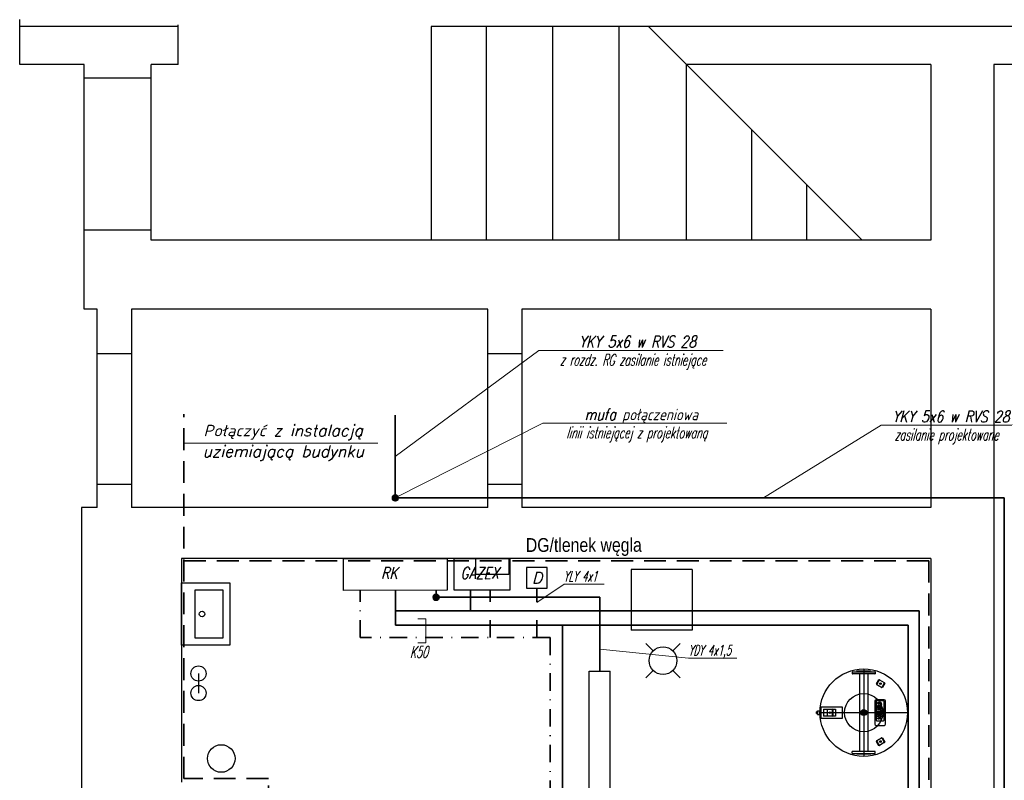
# Model space of a CAD drawing. Header units: millimetres. Extents: x 3448 to 3790, y 468 to 738.
# Tile 5 of 6: x 3533 to 3675, y 627 to 738. Entities that reach past the tile are written whole.
import ezdxf
from ezdxf.enums import TextEntityAlignment as Align

# ---------------------------------------------------------------- set-up
doc = ezdxf.new("R2010")
doc.units = ezdxf.units.MM
for name, pattern in [('DASHDOT', [25.4, 12.7, -6.35, 0, -6.35]), ('DASHED2', [9.525, 6.35, -3.175]), ('HIDDEN', [9.525, 6.35, -3.175])]:
    doc.linetypes.add(name, pattern=pattern)
for name, color, linetype, lineweight in [('Opisy', 2, 'Continuous', 20), ('Przewody', 1, 'Continuous', 35), ('Symbole', 3, 'Continuous', 30), ('Ściany', 8, 'Continuous', 30)]:
    doc.layers.add(name, color=color, linetype=linetype, lineweight=lineweight)
doc.styles.add('opis_szachtow', font='ARIALN.TTF')
doc.styles.add('Romans', font='romans.shx', dxfattribs={"oblique": 15, "height": 2})

# ---------------------------------------------------------------- blocks, each defined once
blk = doc.blocks.new('OS')
at = {"layer": 'Symbole'}
for p, q in [((1225.72, 404.07), (1225.72, 407.14)), ((1225.72, 407.14), (1246.09, 407.14)), ((1246.09, 407.14), (1246.09, 404.07)), ((1225.72, 404.07), (1246.09, 404.07))]:
    blk.add_line(p, q, dxfattribs=at)

msp = doc.modelspace()

# ---------------------------------------------------------------- hatches: boundary and pattern name
at = {"layer": 'Przewody', "ltscale": 0.5}
h = msp.add_hatch(dxfattribs=at)
h.set_pattern_fill('ANGLE', color=256, angle=223)
h.set_pattern_definition([(223, (5971.5334, 3222.959), (4.763759, -5.108506), [5.08, -1.905]), (313, (5971.5334, 3222.959), (5.108506, 4.763759), [5.08, -1.905])])
edge = h.paths.add_edge_path()
edge.add_arc((3587.12, 668.29), 0.426, 0, 360)
h = msp.add_hatch(color=256, dxfattribs=at)
h.dxf.hatch_style = 1
edge = h.paths.add_edge_path()
edge.add_arc((3587.12, 668.29), 0.426, 0, 360)
h = msp.add_hatch(dxfattribs=at)
h.set_pattern_fill('ANGLE', color=256, angle=223)
h.set_pattern_definition([(223, (5458.1465, 3159.351), (4.763759, -5.108506), [5.08, -1.905]), (313, (5458.1465, 3159.351), (5.108506, 4.763759), [5.08, -1.905])])
edge = h.paths.add_edge_path()
edge.add_arc((3593.03, 653.88), 0.426, 0, 360)
h = msp.add_hatch(color=256, dxfattribs=at)
h.dxf.hatch_style = 1
edge = h.paths.add_edge_path()
edge.add_arc((3593.03, 653.88), 0.426, 0, 360)

# ---------------------------------------------------------------- linework, layer by layer
at = {"layer": 'Opisy', "ltscale": 0.5}
for p, q in [((3607.94, 689.67), (3587.12, 674.28)), ((3634.62, 689.67), (3607.94, 689.67)), ((3608.48, 679.12), (3587.12, 668.29)), ((3635.16, 679.12), (3608.48, 679.12)), ((3657.53, 678.83), (3640.49, 668.29)), ((3677.96, 678.83), (3657.53, 678.83)), ((3611.6, 655.78), (3607.64, 653.12)), ((3590.39, 650.76), (3591.57, 650.76)), ((3591.57, 650.76), (3591.57, 647.28)), ((3591.57, 647.28), (3590.39, 647.28)), ((3629.61, 645.06), (3616.75, 646.36))]:
    msp.add_line(p, q, dxfattribs=at)
at = {"layer": 'Opisy'}
msp.add_line((3556.49, 676.21), (3584.57, 676.21), dxfattribs=at)
at = {"layer": 'Opisy', "ltscale": 25}
for p, q in [((3611.6, 655.78), (3617.4, 655.78)), ((3629.61, 645.06), (3636.6, 645.06))]:
    msp.add_line(p, q, dxfattribs=at)
at = {"layer": 'Przewody', "linetype": 'HIDDEN', "ltscale": 0.5}
for p, q in [((3556.49, 627.6), (3556.49, 680.42)), ((3556.49, 659.18), (3664.42, 659.18)), ((3664.42, 659.18), (3664.42, 526.18)), ((3568.75, 627.6), (3556.49, 627.6)), ((3568.75, 552), (3568.75, 627.6))]:
    msp.add_line(p, q, dxfattribs=at)
at = {"layer": 'Przewody', "ltscale": 0.5}
for p, q in [((3587.12, 668.29), (3587.12, 680.27)), ((3675.37, 668.29), (3587.12, 668.29)), ((3675.37, 518.82), (3675.37, 668.29)), ((3593.03, 653.88), (3593.03, 654.93)), ((3598.02, 654.94), (3598.02, 651.93)), ((3587.13, 651.93), (3587.13, 654.9)), ((3593.03, 653.88), (3616.75, 653.88)), ((3616.75, 653.88), (3616.75, 643.19)), ((3663.06, 651.93), (3587.13, 651.93)), ((3587.13, 651.93), (3587.13, 649.86)), ((3663.06, 518.82), (3663.06, 651.93)), ((3587.13, 649.86), (3611.36, 649.86)), ((3611.36, 649.86), (3611.36, 571.51)), ((3661.42, 649.86), (3611.36, 649.86)), ((3661.42, 623.16), (3661.42, 649.86))]:
    msp.add_line(p, q, dxfattribs=at)
at = {"layer": 'Przewody', "linetype": 'DASHDOT', "ltscale": 0.2}
for p, q in [((3607.64, 648.04), (3607.64, 655.2)), ((3582.02, 648.04), (3582.02, 654.9)), ((3600.86, 648.04), (3600.86, 654.9)), ((3609.55, 648.04), (3582.02, 648.04)), ((3609.55, 648.04), (3609.55, 557.46))]:
    msp.add_line(p, q, dxfattribs=at)
at = {"layer": 'Przewody', "ltscale": 0.5}
for centre in [(3587.12, 668.29), (3593.03, 653.88)]:
    msp.add_circle(centre, 0.426, dxfattribs=at)
at = {"layer": 'Symbole', "ltscale": 0.5}
msp.add_lwpolyline([(3594.63, 654.91), (3579.63, 654.89), (3579.62, 659.49), (3594.62, 659.51)], close=True, dxfattribs=at)
at = {"layer": 'Symbole'}
for points in [[(3595.67, 654.93), (3595.66, 659.5), (3603.72, 659.51), (3603.73, 654.94)], [(3606.15, 655.2), (3609.13, 655.2), (3609.13, 658.18), (3606.15, 658.18)]]:
    msp.add_lwpolyline(points, close=True, dxfattribs=at)
at = {"layer": 'Ściany'}
for p, q in [((3532.69, 731.15), (3532.69, 737.63)), ((3555.64, 736.62), (3532.69, 736.62)), ((3555.64, 731.15), (3555.64, 736.87)), ((3679.32, 736.62), (3592.3, 736.62)), ((3592.33, 736.62), (3592.33, 705.64)), ((3600.3, 736.62), (3600.3, 705.64)), ((3609.91, 736.62), (3609.91, 705.64)), ((3619.51, 736.62), (3619.51, 705.64)), ((3654.79, 705.64), (3623.81, 736.62)), ((3542.02, 731.15), (3532.69, 731.15)), ((3542.02, 695.67), (3542.02, 731.15)), ((3555.64, 731.15), (3551.74, 731.15)), ((3551.74, 705.64), (3551.74, 731.15)), ((3664.72, 731.15), (3629.26, 731.15)), ((3629.26, 731.15), (3629.26, 705.64)), ((3664.72, 731.15), (3664.72, 705.64)), ((3673.88, 731.15), (3673.88, 520.36)), ((3679.75, 731.15), (3673.88, 731.15)), ((3551.74, 729.14), (3542.02, 729.14)), ((3638.72, 721.71), (3638.72, 705.64)), ((3646.69, 713.74), (3646.69, 705.64)), ((3551.74, 707.09), (3542.02, 707.09)), ((3664.72, 705.64), (3551.74, 705.64)), ((3543.93, 695.67), (3542.02, 695.67)), ((3543.93, 666.9), (3543.93, 695.67)), ((3600.52, 695.67), (3548.88, 695.67)), ((3548.88, 695.67), (3548.88, 666.9)), ((3600.52, 666.9), (3600.52, 695.67)), ((3664.72, 695.67), (3605.47, 695.67)), ((3605.47, 695.67), (3605.47, 666.9)), ((3664.72, 695.67), (3664.72, 666.9)), ((3548.88, 689.18), (3543.93, 689.18)), ((3605.47, 689.18), (3600.52, 689.18)), ((3548.88, 670.22), (3543.93, 670.22)), ((3605.47, 670.22), (3600.52, 670.22)), ((3543.93, 666.9), (3541.65, 666.9)), ((3541.65, 666.9), (3541.65, 493.39)), ((3600.52, 666.9), (3548.88, 666.9)), ((3664.72, 666.9), (3605.47, 666.9)), ((3664.72, 659.5), (3556.12, 659.5)), ((3556.12, 659.5), (3556.12, 627.1)), ((3664.72, 659.5), (3664.72, 525.9)), ((3630.12, 657.9), (3621.32, 657.9)), ((3621.32, 657.9), (3621.32, 649.1)), ((3630.12, 657.9), (3630.12, 649.1)), ((3630.12, 649.1), (3621.32, 649.1)), ((3623.41, 647.2), (3624.5, 646.11)), ((3628.42, 647.2), (3627.33, 646.11)), ((3558.6, 642.83), (3558.6, 640)), ((3624.5, 643.28), (3623.41, 642.2)), ((3627.33, 643.28), (3628.42, 642.2)), ((3653.35, 643.08), (3653.35, 642.8)), ((3653.37, 643.1), (3656.63, 643.1)), ((3656.63, 642.78), (3653.37, 642.78)), ((3654.01, 643.16), (3653.98, 643.1)), ((3655.99, 643.16), (3654.01, 643.16)), ((3654.4, 642.78), (3654.4, 631.54)), ((3655, 643.5), (3655, 630.82)), ((3655.6, 642.78), (3655.6, 631.54)), ((3655.99, 643.16), (3656.02, 643.1)), ((3656.65, 643.08), (3656.65, 642.8)), ((3656.84, 641.35), (3657.18, 641.94)), ((3657.57, 640.81), (3656.88, 641.21)), ((3657.23, 641.91), (3656.89, 641.32)), ((3656.9, 641.26), (3657.6, 640.86)), ((3657.21, 641.95), (3657.22, 641.94)), ((3657.28, 641.91), (3657.22, 641.94)), ((3657.28, 641.91), (3657.97, 641.51)), ((3657.66, 640.87), (3658, 641.46)), ((3658.05, 641.44), (3657.71, 640.85)), ((3658.03, 641.47), (3657.97, 641.51)), ((3658.03, 641.47), (3658.04, 641.47)), ((3649.56, 637.96), (3648.78, 637.96)), ((3648.78, 637.96), (3648.78, 636.36)), ((3650.93, 637.96), (3649.56, 637.96)), ((3651.43, 637.96), (3650.93, 637.96)), ((3651.92, 637.96), (3651.43, 637.96)), ((3651.92, 636.36), (3651.92, 637.96)), ((3648.32, 637.28), (3648.18, 637.28)), ((3648.18, 637.04), (3648.18, 637.28)), ((3648.32, 637.04), (3648.18, 637.04)), ((3648.32, 637.42), (3648.33, 637.43)), ((3648.32, 636.89), (3648.32, 637.42)), ((3648.32, 636.89), (3648.33, 636.89)), ((3648.33, 636.89), (3648.33, 637.43)), ((3648.33, 637.43), (3648.35, 637.43)), ((3648.33, 636.89), (3648.35, 636.89)), ((3648.35, 636.89), (3648.35, 637.43)), ((3648.36, 637.42), (3648.35, 637.43)), ((3648.36, 636.9), (3648.35, 636.89)), ((3648.36, 636.9), (3648.36, 637.42)), ((3648.36, 637.41), (3648.37, 637.42)), ((3648.36, 636.9), (3648.37, 636.89)), ((3648.37, 636.89), (3648.37, 637.42)), ((3648.37, 637.42), (3648.67, 637.42)), ((3648.37, 636.89), (3648.67, 636.89)), ((3648.66, 637.16), (3661.34, 637.16)), ((3649.19, 637.66), (3650.93, 637.66)), ((3649.19, 637.66), (3649.19, 636.66)), ((3650.93, 636.66), (3649.19, 636.66)), ((3649.75, 637.63), (3649.75, 637.64)), ((3649.75, 637.63), (3649.75, 637.56)), ((3649.75, 636.76), (3649.75, 637.56)), ((3649.75, 636.76), (3649.75, 636.69)), ((3649.75, 636.68), (3649.75, 636.69)), ((3649.77, 637.66), (3650.45, 637.66)), ((3650.45, 637.61), (3649.77, 637.61)), ((3649.77, 636.71), (3650.45, 636.71)), ((3650.45, 636.66), (3649.77, 636.66)), ((3650.5, 636.76), (3650.5, 637.56)), ((3650.55, 637.56), (3650.55, 636.76)), ((3650.93, 637.66), (3650.93, 636.66)), ((3654.72, 637.16), (3654.86, 637.4)), ((3654.86, 636.92), (3654.72, 637.16)), ((3654.86, 637.4), (3655.14, 637.4)), ((3655.14, 636.92), (3654.86, 636.92)), ((3655.14, 637.4), (3655.28, 637.16)), ((3655.28, 637.16), (3655.14, 636.92)), ((3648.78, 636.36), (3649.56, 636.36)), ((3649.56, 636.36), (3650.93, 636.36)), ((3650.93, 636.36), (3651.43, 636.36)), ((3651.43, 636.36), (3651.92, 636.36)), ((3657.18, 632.38), (3656.84, 632.97)), ((3656.88, 633.1), (3657.57, 633.5)), ((3656.89, 632.99), (3657.23, 632.4)), ((3657.6, 633.46), (3656.9, 633.06)), ((3657.22, 632.38), (3657.21, 632.37)), ((3657.22, 632.38), (3657.28, 632.41)), ((3657.97, 632.81), (3657.28, 632.41)), ((3658, 632.85), (3657.66, 633.44)), ((3657.71, 633.47), (3658.05, 632.88)), ((3657.97, 632.81), (3658.03, 632.85)), ((3658.04, 632.85), (3658.03, 632.85)), ((3653.35, 631.24), (3653.35, 631.52)), ((3656.63, 631.54), (3653.37, 631.54)), ((3653.37, 631.22), (3656.63, 631.22)), ((3654.01, 631.16), (3653.98, 631.22)), ((3655.99, 631.16), (3654.01, 631.16)), ((3655.99, 631.16), (3656.02, 631.22)), ((3656.65, 631.24), (3656.65, 631.52))]:
    msp.add_line(p, q, dxfattribs=at)
at = {"layer": 'Ściany', "extrusion": (1, -1.83697e-16, 0)}
for p, q in [((3656.59, 638.81), (3656.59, 635.51)), ((3657.97, 639.01), (3656.79, 639.01)), ((3656.79, 638.77), (3656.79, 636.09)), ((3657.86, 638.89), (3656.9, 638.89)), ((3657, 638.63), (3657.41, 638.63)), ((3657, 638.63), (3657, 638.63)), ((3657, 638.49), (3657, 638.63)), ((3657, 638.49), (3657, 638.49)), ((3657.38, 638.49), (3657, 638.49)), ((3657, 637.88), (3657, 638.07)), ((3657.11, 637.88), (3657, 637.88)), ((3657.11, 638.06), (3657.11, 637.88)), ((3657.22, 638.3), (3657.37, 638.3)), ((3657.25, 638.17), (3657.22, 638.17)), ((3657.25, 637.85), (3657.25, 638.17)), ((3657.37, 637.85), (3657.25, 637.85)), ((3657.35, 638.17), (3657.35, 637.98)), ((3657.38, 638.17), (3657.35, 638.17)), ((3657.35, 637.98), (3657.38, 637.98)), ((3657.48, 638.34), (3657.48, 638.41)), ((3657.6, 638.34), (3657.48, 638.34)), ((3657.49, 638.06), (3657.49, 638.08)), ((3657.49, 637.82), (3657.6, 637.82)), ((3657.49, 637.74), (3657.49, 637.82)), ((3657.6, 638.44), (3657.6, 638.34)), ((3657.6, 638.34), (3657.6, 638.34)), ((3657.6, 638.09), (3657.6, 638.05)), ((3657.6, 637.82), (3657.6, 637.74)), ((3657.98, 636.09), (3657.98, 638.77)), ((3658.17, 635.51), (3658.17, 638.81)), ((3657, 637.74), (3657.49, 637.74)), ((3657, 637.61), (3657, 637.74)), ((3657.49, 637.61), (3657, 637.61)), ((3657, 637.3), (3657, 637.43)), ((3657, 637.43), (3657.84, 637.43)), ((3657, 637.3), (3657, 637.3)), ((3657.84, 637.3), (3657, 637.3)), ((3657, 636.78), (3657, 636.98)), ((3657.11, 636.78), (3657, 636.78)), ((3657, 636.69), (3657.11, 636.69)), ((3657, 636.56), (3657, 636.69)), ((3657.12, 636.56), (3657, 636.56)), ((3657.11, 636.96), (3657.11, 636.78)), ((3657.22, 637.21), (3657.37, 637.21)), ((3657.25, 637.07), (3657.22, 637.07)), ((3657.23, 636.45), (3657.23, 636.48)), ((3657.25, 636.76), (3657.25, 637.07)), ((3657.37, 636.76), (3657.25, 636.76)), ((3657.35, 637.07), (3657.35, 636.89)), ((3657.38, 637.07), (3657.35, 637.07)), ((3657.35, 636.89), (3657.38, 636.89)), ((3657.37, 636.48), (3657.37, 636.46)), ((3657.6, 636.56), (3657.47, 636.56)), ((3657.48, 636.69), (3657.6, 636.69)), ((3657.49, 637.51), (3657.49, 637.61)), ((3657.6, 637.51), (3657.49, 637.51)), ((3657.49, 636.97), (3657.49, 636.99)), ((3657.6, 637.74), (3657.69, 637.74)), ((3657.6, 637.61), (3657.6, 637.51)), ((3657.67, 637.61), (3657.6, 637.61)), ((3657.6, 637), (3657.6, 636.96)), ((3657.6, 636.69), (3657.6, 636.56)), ((3657.72, 637.49), (3657.72, 637.56)), ((3657.84, 637.49), (3657.72, 637.49)), ((3657.84, 637.59), (3657.84, 637.49)), ((3657.84, 637.43), (3657.84, 637.3)), ((3656.79, 635.31), (3657.97, 635.31)), ((3656.9, 635.97), (3657.86, 635.97)), ((3657, 636.37), (3657.13, 636.37)), ((3657, 636.24), (3657, 636.37)), ((3657.11, 636.24), (3657, 636.24)), ((3657.47, 636.37), (3657.6, 636.37)), ((3657.6, 636.24), (3657.48, 636.24)), ((3657.6, 636.37), (3657.6, 636.24))]:
    msp.add_line(p, q, dxfattribs=at)
at = {"layer": 'Ściany', "linetype": 'Continuous', "ltscale": 0.6}
msp.add_lwpolyline([(3603.59, 657.2), (3598.79, 657.2), (3598.79, 659.5), (3603.59, 659.5)], close=True, dxfattribs=at)
at = {"layer": 'Ściany', "linetype": 'Continuous', "ltscale": 7.9e-05}
for points in [[(3563.12, 646.95), (3556.12, 646.95), (3556.12, 655.96), (3563.12, 655.96)], [(3562.12, 647.96), (3558.12, 647.96), (3558.12, 654.95), (3562.12, 654.95)]]:
    msp.add_lwpolyline(points, close=True, dxfattribs=at)
msp.add_circle((3559.12, 651.46), 0.4, dxfattribs=at)
at = {"layer": 'Ściany'}
for centre, radius in [((3625.92, 644.7), 2), ((3558.6, 642.83), 1.1), ((3655, 637.16), 6.34), ((3558.6, 640), 1.1), ((3657.42, 641.36), 0.13), ((3655, 637.16), 2.77), ((3650.15, 637.16), 0.13), ((3655, 637.16), 0.424), ((3655, 637.16), 0.34), ((3655, 637.16), 0.16), ((3655, 637.16), 0.14), ((3561.9, 630.51), 2), ((3657.42, 632.96), 0.13)]:
    msp.add_circle(centre, radius, dxfattribs=at)
for centre, radius, start, end in [((3653.37, 643.08), 0.02, 90, 180), ((3653.37, 642.8), 0.02, 180, 270), ((3656.63, 643.08), 0.02, 0, 90), ((3656.63, 642.8), 0.02, 270, 0), ((3656.93, 641.3), 0.1, 150, 240), ((3656.93, 641.3), 0.05, 150, 240), ((3657.2, 641.93), 0.02, 60, 150), ((3657.21, 641.92), 0.02, 330, 60), ((3657.62, 640.9), 0.1, 240, 330), ((3657.62, 640.9), 0.05, 240, 330), ((3658.02, 641.45), 0.02, 60, 150), ((3658.03, 641.45), 0.02, 330, 60), ((3656.79, 638.81), 0.2, 90, 180), ((3656.9, 638.77), 0.112, 90, 180), ((3657.3, 638.07), 0.301, 163.484, 179.5372), ((3657.19, 638.1), 0.191, 100.4306, 163.2549), ((3657.23, 638.06), 0.12, 140.0119, 181.6328), ((3657.22, 638.05), 0.112, 88.2273, 133.4425), ((3657.23, 637.97), 0.326, 91.0116, 102.2061), ((3657.37, 637.96), 0.339, 75.5184, 89.4136), ((3657.37, 638.18), 0.33, 269.5366, 284.6945), ((3657.38, 638.3), 0.192, 85.9324, 90.1077), ((3657.38, 637.96), 0.203, 77.5936, 90.6121), ((3657.38, 638.18), 0.203, 269.3879, 282.4064), ((3657.39, 638.37), 0.125, 68.9942, 86.3238), ((3657.41, 638.38), 0.242, 57.2606, 88.2377), ((3657.4, 638.05), 0.118, 57.7135, 76.8659), ((3657.4, 638.1), 0.118, 283.1341, 302.2865), ((3657.41, 638.42), 0.0683, 37.2952, 68.5076), ((3657.39, 638.42), 0.0844, 7.3746, 35.2227), ((3657.41, 638.1), 0.194, 358.4512, 75.8928), ((3657.42, 638.08), 0.0746, 357.6671, 56.1721), ((3657.42, 638.06), 0.0746, 303.8279, 2.3329), ((3657.41, 638.04), 0.189, 282.9414, 2.7147), ((3657.34, 638.41), 0.14, 0.0884, 8.1112), ((3657.44, 638.46), 0.156, 16.1174, 53.376), ((3657.36, 638.44), 0.243, 0.0504, 16.2962), ((3657.86, 638.77), 0.112, 0, 90), ((3657.97, 638.81), 0.2, 0, 90), ((3649.77, 637.64), 0.02, 90, 180), ((3649.77, 637.63), 0.02, 180, 270), ((3649.77, 636.69), 0.02, 90, 180), ((3649.77, 636.68), 0.02, 180, 270), ((3650.45, 637.56), 0.1, 0, 90), ((3650.45, 637.56), 0.05, 0, 90), ((3650.45, 636.76), 0.1, 270, 0), ((3650.45, 636.76), 0.05, 270, 0), ((3657.3, 636.98), 0.301, 163.484, 179.5372), ((3657.19, 637.01), 0.191, 100.4306, 163.2549), ((3657.23, 636.97), 0.12, 140.0119, 181.6328), ((3657.11, 636.4), 0.297, 69.7413, 89.7796), ((3657.12, 636.39), 0.175, 69.5786, 91.0788), ((3657.12, 636.52), 0.148, 272.1152, 298.2265), ((3657.22, 636.96), 0.112, 88.2273, 133.4425), ((3657.23, 636.88), 0.326, 91.0116, 102.2061), ((3657.15, 636.48), 0.077, 1.9805, 70.9879), ((3657.16, 636.45), 0.0728, 299.0147, 356.8568), ((3657.14, 636.49), 0.197, 38.2568, 69.4117), ((3657.45, 636.5), 0.185, 110.4138, 143.8136), ((3657.37, 636.87), 0.339, 75.5184, 89.4136), ((3657.37, 637.08), 0.33, 269.5366, 284.6945), ((3657.44, 636.48), 0.0759, 135.7959, 181.9253), ((3657.44, 636.45), 0.0759, 178.0747, 224.2041), ((3657.38, 636.87), 0.203, 77.5936, 90.6121), ((3657.38, 637.09), 0.203, 269.3879, 282.4064), ((3657.48, 636.41), 0.289, 90.4442, 110.5984), ((3657.46, 636.46), 0.1, 101.3737, 132.1732), ((3657.46, 636.48), 0.1, 227.8268, 258.6263), ((3657.4, 636.96), 0.118, 57.7135, 76.8659), ((3657.4, 637), 0.118, 283.1341, 302.2865), ((3657.48, 636.37), 0.193, 91.4593, 102.5475), ((3657.48, 636.57), 0.193, 257.4525, 268.5407), ((3657.41, 637.01), 0.194, 358.4512, 75.8928), ((3657.42, 636.99), 0.0746, 357.6671, 56.1721), ((3657.42, 636.97), 0.0746, 303.8279, 2.3329), ((3657.41, 636.95), 0.189, 282.9414, 2.7147), ((3657.67, 637.53), 0.0735, 68.0272, 90.9979), ((3657.68, 637.54), 0.194, 54.3624, 86.3354), ((3657.68, 637.57), 0.0382, 15.8352, 66.9141), ((3657.65, 637.56), 0.0708, 0.0729, 16.1126), ((3657.71, 637.61), 0.121, 25.5569, 50.1513), ((3657.65, 637.58), 0.186, 0.4804, 24.1156), ((3656.79, 635.51), 0.2, 180, 270), ((3656.9, 636.09), 0.112, 180, 270), ((3657.07, 636.71), 0.467, 275.3251, 288.3885), ((3657.14, 636.45), 0.197, 290.5883, 321.7432), ((3657.45, 636.43), 0.185, 216.1864, 249.5862), ((3657.48, 636.53), 0.289, 249.4016, 269.5558), ((3657.86, 636.09), 0.112, 270, 0), ((3657.97, 635.51), 0.2, 270, 0), ((3656.93, 633.02), 0.1, 120, 210), ((3656.93, 633.02), 0.05, 120, 210), ((3657.2, 632.39), 0.02, 210, 300), ((3657.21, 632.39), 0.02, 300, 30), ((3657.62, 633.42), 0.1, 30, 120), ((3657.62, 633.42), 0.05, 30, 120), ((3658.02, 632.86), 0.02, 210, 300), ((3658.03, 632.87), 0.02, 300, 30), ((3653.37, 631.52), 0.02, 90, 180), ((3653.37, 631.24), 0.02, 180, 270), ((3656.63, 631.52), 0.02, 0, 90), ((3656.63, 631.24), 0.02, 270, 0)]:
    msp.add_arc(centre, radius, start, end, dxfattribs=at)

# ---------------------------------------------------------------- block references
at = {"layer": 'Przewody', "linetype": 'DASHED2', "rotation": 90}
msp.add_blockref('OS', (4022.35, -602.91), dxfattribs=at)

# ---------------------------------------------------------------- texts
at = {"layer": 'Opisy', "style": 'Romans', "oblique": 15}
for s, width, p in [('YKY 5x6 w RVS 28', 0.8, (3622.22, 690.94)), ('z rozdz. RG zasilanie istniejące', 0.6, (3621.58, 688.31)), ('mufa połączeniowa', 0.8, (3622.76, 680.38)), ('YKY 5x6 w RVS 28', 0.8, (3667.64, 680.09)), ('linii istniejącej z projektowaną', 0.6, (3622.13, 677.76)), ('zasilanie projektowane', 0.6, (3667.01, 677.46))]:
    msp.add_text(s, height=1.6576, dxfattribs=dict(at, width=width)).set_placement(p, align=Align.MIDDLE_CENTER)
for s, height, p in [('Połączyć z instalacją', 1.6576, (3570.87, 678.06)), ('uziemiającą budynku', 1.6576, (3570.87, 675.05)), ('D', 1.66, (3607.64, 656.69))]:
    msp.add_text(s, height=height, dxfattribs=at).set_placement(p, align=Align.MIDDLE_CENTER)
at = {"layer": 'Opisy', "style": 'Romans', "oblique": 15, "width": 0.8}
for s, p in [('RK', (3586.25, 657.4)), ('GAZEX', (3599.34, 657.41))]:
    msp.add_text(s, height=1.658, rotation=0.0986, dxfattribs=at).set_placement(p, align=Align.MIDDLE_CENTER)
at = {"layer": 'Opisy', "style": 'Romans', "oblique": 15, "width": 0.6}
for s, p in [('YLY 4x1', (3611.54, 656.94)), ('YDY 4x1,5', (3629.61, 646.21))]:
    msp.add_text(s, height=1.5, dxfattribs=at).set_placement(p, align=Align.MIDDLE_LEFT)
msp.add_text('K50', height=1.658, dxfattribs=at).set_placement((3589.25, 645.12, 0))
at = {"layer": 'Ściany', "linetype": 'Continuous', "ltscale": 0.6, "style": 'opis_szachtow'}
msp.add_text('DG/tlenek węgla', height=2, rotation=0.0828, dxfattribs=at).set_placement((3606.04, 660.46))

doc.saveas('drawing.dxf')
